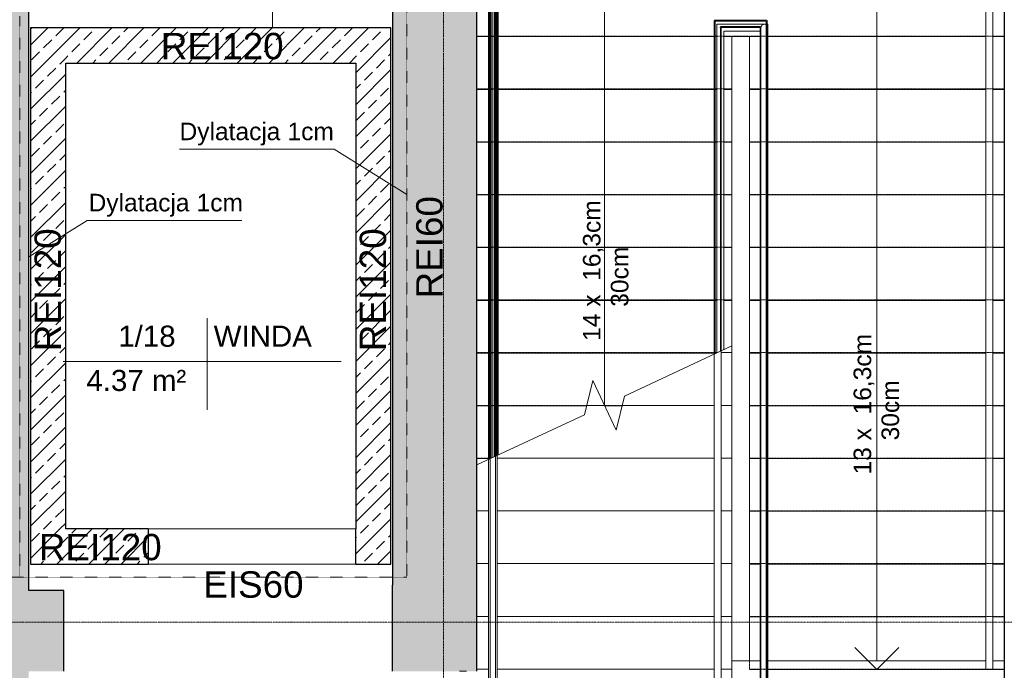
# Model space of a CAD drawing. Header units: inches. Extents: x -112469 to 885939, y -131046 to 286269.
# Tile 72 of 138: x 88894 to 94495, y -105740 to -102039. Entities that reach past the tile are written whole.
import ezdxf

# ---------------------------------------------------------------- set-up
doc = ezdxf.new("R2010")
doc.units = ezdxf.units.IN
doc.header["$MEASUREMENT"] = 0
for name, pattern in [('Aligning Line 1_8_', [0.635, 0.3175, -0.3175]), ('Linia siatki', [0.9925, 0.47, -0.2175, 0.0875, -0.2175]), ('Ponad', [0.396875, 0.238125, -0.15875])]:
    doc.linetypes.add(name, pattern=pattern)
for name, color, linetype, lineweight in [('_IS_CO zasilenie', 1, 'Continuous', 30), ('A-AREA-IDEN', 251, 'Continuous', 9), ('A-DETL', 251, 'Continuous', 9), ('A-DETL-GENF', 254, 'Continuous', 9), ('A-DETL-MEDM', 251, 'Continuous', 25), ('A-DETL-THIN', 251, 'Continuous', 9), ('A-DOOR', 251, 'Continuous', 9), ('A-FLOR', 251, 'Continuous', 9), ('A-FLOR-HRAL', 251, 'Continuous', 9), ('A-FLOR-HRAL-MBND', 251, 'Ponad', 9), ('A-WALL', 251, 'Continuous', 9), ('A-WALL-PATT', 254, 'Continuous', 25), ('G-ANNO-TEXT', 251, 'Continuous', 9), ('S-GRID', 251, 'Continuous', 9), ('S-STRS', 251, 'Continuous', 9), ('S-STRS-ANNO', 251, 'Continuous', 9), ('S-STRS-MBND', 251, 'Ponad', 9)]:
    doc.layers.add(name, color=color, linetype=linetype, lineweight=lineweight)
doc.styles.add('Arial_1', font='arial.ttf', dxfattribs={"height": 12})
doc.styles.add('Arial_2', font='arial.ttf', dxfattribs={"height": 10})
doc.styles.add('Arial_3', font='arial.ttf', dxfattribs={"height": 15})
pattern_1 = [(45, (-149354.02, 88325.72), (-91.23799, 91.23799), []), (45, (-149262.78, 88325.72), (-91.23799, 91.23799), [64.52, -32.26])]

# ---------------------------------------------------------------- blocks, each defined once
blk = doc.blocks.new('Etyk_pom_1_mala - Etyk_pom_1_mala-219433-4_Poziom piętra')
at = {"layer": 'A-AREA-IDEN'}
for p, q in [((-0.0958, 0.1444), (-0.0958, -0.3781)), ((-0.9154, -0.1015), (0.6661, -0.1015))]:
    blk.add_line(p, q, dxfattribs=at)
blk = doc.blocks.new('Typ poręczy górnej - Górna poręcz_wewnętrzny_-V11-4_Poziom piętra')
at = {"layer": 'A-FLOR-HRAL', "linetype": 'Ponad'}
for p, q in [((16502.16, -9005.59), (16506.16, -9005.59)), ((16502.16, -9035.47), (16502.16, -9005.59)), ((16506.16, -9035.47), (16506.16, -9005.59)), ((16502.16, -9035.47), (16506.16, -9035.47)), ((16502.16, -9035.59), (16506.16, -9035.59)), ((16502.16, -9275.76), (16502.16, -9035.59)), ((16506.16, -9273.9), (16506.16, -9035.59))]:
    blk.add_line(p, q, dxfattribs=at)
at = {"layer": 'A-FLOR-HRAL'}
for p, q in [((16506.16, -9273.9), (16502.16, -9275.76)), ((16502.16, -9423.47), (16502.16, -9275.76)), ((16506.16, -9423.47), (16506.16, -9273.9)), ((16502.16, -9423.47), (16506.16, -9423.47))]:
    blk.add_line(p, q, dxfattribs=at)
blk = doc.blocks.new('Poręcz - Poręcz-712949-4_Poziom piętra')
at = {"layer": 'A-FLOR-HRAL-MBND'}
for p, q in [((16502.66, -9005.59), (16505.66, -9005.59)), ((16502.66, -9035.47), (16502.66, -9005.59)), ((16502.66, -9005.59), (16505.66, -9005.59)), ((16502.66, -9035.47), (16502.66, -9005.59)), ((16502.66, -9005.59), (16505.66, -9005.59)), ((16502.66, -9035.47), (16502.66, -9005.59)), ((16502.66, -9005.59), (16505.66, -9005.59)), ((16502.66, -9035.47), (16502.66, -9005.59)), ((16505.66, -9035.47), (16505.66, -9005.59)), ((16505.66, -9035.47), (16505.66, -9005.59)), ((16505.66, -9035.47), (16505.66, -9005.59)), ((16505.66, -9035.47), (16505.66, -9005.59)), ((16502.66, -9035.59), (16502.66, -9035.47)), ((16502.66, -9035.59), (16502.66, -9035.47)), ((16502.66, -9035.59), (16502.66, -9035.47)), ((16502.66, -9035.59), (16502.66, -9035.47)), ((16502.66, -9275.53), (16502.66, -9035.59)), ((16502.66, -9275.53), (16502.66, -9035.59)), ((16502.66, -9275.53), (16502.66, -9035.59)), ((16502.66, -9275.53), (16502.66, -9035.59)), ((16505.66, -9035.59), (16505.66, -9035.47)), ((16505.66, -9035.59), (16505.66, -9035.47)), ((16505.66, -9035.59), (16505.66, -9035.47)), ((16505.66, -9035.59), (16505.66, -9035.47)), ((16505.66, -9274.13), (16505.66, -9035.59)), ((16505.66, -9274.13), (16505.66, -9035.59)), ((16505.66, -9274.13), (16505.66, -9035.59)), ((16505.66, -9274.13), (16505.66, -9035.59))]:
    blk.add_line(p, q, dxfattribs=at)
blk = doc.blocks.new('Typ poręczy górnej - Górna poręcz_wewnętrzny_-V10-4_Poziom piętra')
at = {"layer": 'A-FLOR-HRAL'}
for p, q in [((16788.08, -9005.71), (16784.08, -9005.71)), ((16784.08, -9005.71), (16784.08, -9395.71)), ((16788.08, -9005.71), (16788.08, -9395.71)), ((16788.08, -9395.71), (16784.08, -9395.71))]:
    blk.add_line(p, q, dxfattribs=at)
blk = doc.blocks.new('Typ poręczy górnej - Górna poręcz_wewnętrzny_-712286-4_Poziom piętra')
at = {"layer": 'A-FLOR-HRAL'}
for p, q in [((16784.08, -9005.71), (16784.08, -9036.67)), ((16788.08, -9036.67), (16788.08, -9005.71)), ((16784.08, -9036.67), (16784.08, -9395.71)), ((16788.08, -9395.71), (16788.08, -9036.67))]:
    blk.add_line(p, q, dxfattribs=at)
at = {"layer": 'A-FLOR-HRAL', "flags": 128}
for points in [[(16785.88, -9005.71), (16786.08, -9005.71), (16786.29, -9005.71)], [(16786.29, -9395.71), (16786.08, -9395.71), (16785.88, -9395.71)]]:
    blk.add_lwpolyline(points, dxfattribs=at)
blk = doc.blocks.new('Typ poręczy górnej - Górna poręcz_wewnętrzny_-V9-4_Poziom piętra')
at = {"layer": 'A-FLOR-HRAL'}
for p, q in [((16631.08, -9028.67), (16660.16, -9028.67)), ((16631.08, -9035.71), (16631.08, -9028.67)), ((16660.16, -9028.67), (16660.16, -9395.71)), ((16635.08, -9032.67), (16656.16, -9032.67)), ((16635.08, -9035.71), (16635.08, -9032.67)), ((16656.16, -9032.67), (16656.16, -9395.71)), ((16631.08, -9215.65), (16631.08, -9035.71)), ((16635.08, -9213.78), (16635.08, -9035.71)), ((16656.16, -9395.71), (16656.16, -9426.25)), ((16660.16, -9395.71), (16660.16, -9430.25)), ((16635.62, -9430.25), (16635.62, -9426.25)), ((16656.16, -9426.25), (16635.62, -9426.25)), ((16660.16, -9430.25), (16635.62, -9430.25))]:
    blk.add_line(p, q, dxfattribs=at)
blk = doc.blocks.new('Typ poręczy górnej - Górna poręcz_wewnętrzny_-703303-4_Poziom piętra')
at = {"layer": 'A-FLOR-HRAL'}
for p, q in [((16658.16, -9028.67), (16631.08, -9028.67)), ((16631.08, -9028.67), (16631.08, -9035.21)), ((16631.08, -9035.21), (16631.08, -9215.65)), ((16635.08, -9032.67), (16656.16, -9032.67)), ((16635.08, -9035.21), (16635.08, -9032.67)), ((16635.08, -9213.78), (16635.08, -9035.21)), ((16656.16, -9030.67), (16656.16, -9396.22)), ((16660.16, -9396.22), (16660.16, -9030.67)), ((16656.16, -9396.22), (16656.16, -9426.25)), ((16660.16, -9430.25), (16660.16, -9396.22)), ((16656.16, -9426.25), (16635.62, -9426.25)), ((16635.62, -9428.02), (16635.62, -9428.46)), ((16635.62, -9430.25), (16660.16, -9430.25))]:
    blk.add_line(p, q, dxfattribs=at)
at = {"layer": 'A-FLOR-HRAL', "flags": 128}
for points in [[(16658.16, -9028.67), (16657.64, -9028.74), (16657.16, -9028.94), (16656.75, -9029.26), (16656.43, -9029.67), (16656.23, -9030.16), (16656.16, -9030.67)], [(16656.16, -9030.67), (16656.23, -9030.16), (16656.43, -9029.67), (16656.75, -9029.26), (16657.16, -9028.94), (16657.64, -9028.74), (16658.16, -9028.67), (16658.68, -9028.74), (16659.16, -9028.94), (16659.58, -9029.26)], [(16659.58, -9029.26), (16659.16, -9028.94), (16658.68, -9028.74), (16658.16, -9028.67)]]:
    blk.add_lwpolyline(points, dxfattribs=at)
at = {"layer": 'A-FLOR-HRAL'}
for points, knots in [([(16632.85, -9030.44), (16632.88, -9030.48), (16632.96, -9030.55), (16633.08, -9030.67), (16633.2, -9030.8), (16633.28, -9030.87), (16633.32, -9030.91)], [-0.53727163, -0.53727163, -0.53727163, -0.53727163, -0.52083333, -0.5, -0.47916667, -0.46272837, -0.46272837, -0.46272837, -0.46272837]), ([(16657.93, -9428.02), (16657.96, -9428.06), (16658.04, -9428.13), (16658.16, -9428.25), (16658.28, -9428.37), (16658.35, -9428.44), (16658.37, -9428.46)], [0.46272837, 0.46272837, 0.46272837, 0.46272837, 0.47916667, 0.5, 0.52083333, 0.53328567, 0.53328567, 0.53328567, 0.53328567])]:
    blk.add_open_spline(points, degree=3, knots=knots, dxfattribs=at)
for points in [[(16633.29, -9035.71), (16633.22, -9035.71), (16633.08, -9035.72), (16632.95, -9035.71), (16632.88, -9035.71)], [(16657.96, -9395.72), (16658.03, -9395.72), (16658.16, -9395.71), (16658.3, -9395.72), (16658.37, -9395.72)]]:
    blk.add_open_spline(points, degree=3, dxfattribs=at)
blk = doc.blocks.new('Poręcz - Poręcz-703291-4_Poziom piętra')
at = {"layer": 'A-FLOR-HRAL'}
for p, q in [((16503.66, -9005.71), (16506.66, -9005.71)), ((16503.66, -9035.71), (16503.66, -9005.71)), ((16506.66, -9035.71), (16506.66, -9005.71)), ((16503.66, -9275.06), (16503.66, -9035.71)), ((16506.66, -9273.67), (16506.66, -9035.71))]:
    blk.add_line(p, q, dxfattribs=at)
blk = doc.blocks.new('Typ poręczy górnej - Górna poręcz_wewnętrzny_-V8-4_Poziom piętra')
at = {"layer": 'A-FLOR-HRAL', "linetype": 'Ponad'}
for p, q in [((16501.16, -9005.47), (16505.16, -9005.47)), ((16501.16, -9035.47), (16501.16, -9005.47)), ((16505.16, -9035.47), (16505.16, -9005.47)), ((16501.16, -9276.23), (16501.16, -9035.47)), ((16505.16, -9274.37), (16505.16, -9035.47))]:
    blk.add_line(p, q, dxfattribs=at)
at = {"layer": 'A-FLOR-HRAL'}
for p, q in [((16505.16, -9274.37), (16501.16, -9276.23)), ((16501.16, -9425.47), (16501.16, -9276.23)), ((16505.16, -9425.47), (16505.16, -9274.37)), ((16501.16, -9425.47), (16505.16, -9425.47))]:
    blk.add_line(p, q, dxfattribs=at)
blk = doc.blocks.new('Typ poręczy górnej - Górna poręcz_wewnętrzny_-V7-4_Poziom piętra')
at = {"layer": 'A-FLOR-HRAL', "linetype": 'Ponad'}
for p, q in [((16629.58, -9026.43), (16659.66, -9026.43)), ((16629.58, -9035.47), (16629.58, -9026.43)), ((16659.66, -9026.43), (16659.66, -9395.47)), ((16633.58, -9030.43), (16655.66, -9030.43)), ((16633.58, -9035.47), (16633.58, -9030.43)), ((16655.66, -9030.43), (16655.66, -9395.47)), ((16629.58, -9216.35), (16629.58, -9035.47)), ((16633.58, -9214.48), (16633.58, -9035.47)), ((16484.58, -9396.71), (16488.58, -9396.71)), ((16655.66, -9395.47), (16655.66, -9407.75)), ((16659.66, -9395.47), (16659.66, -9411.75))]:
    blk.add_line(p, q, dxfattribs=at)
at = {"layer": 'A-FLOR-HRAL'}
for p, q in [((16633.58, -9214.48), (16629.58, -9216.35)), ((16633.58, -9425.47), (16633.58, -9214.48)), ((16629.58, -9425.47), (16629.58, -9216.35)), ((16629.58, -9425.47), (16633.58, -9425.47))]:
    blk.add_line(p, q, dxfattribs=at)
blk = doc.blocks.new('Poręcz - Poręcz-702183-4_Poziom piętra')
at = {"layer": 'A-FLOR-HRAL-MBND'}
for p, q in [((16501.66, -9005.47), (16504.66, -9005.47)), ((16501.66, -9035.47), (16501.66, -9005.47)), ((16501.66, -9005.47), (16504.66, -9005.47)), ((16501.66, -9035.47), (16501.66, -9005.47)), ((16501.66, -9005.47), (16504.66, -9005.47)), ((16501.66, -9035.47), (16501.66, -9005.47)), ((16501.66, -9005.47), (16504.66, -9005.47)), ((16501.66, -9035.47), (16501.66, -9005.47)), ((16504.66, -9035.47), (16504.66, -9005.47)), ((16504.66, -9035.47), (16504.66, -9005.47)), ((16504.66, -9035.47), (16504.66, -9005.47)), ((16504.66, -9035.47), (16504.66, -9005.47)), ((16501.66, -9276), (16501.66, -9035.47)), ((16501.66, -9276), (16501.66, -9035.47)), ((16501.66, -9276), (16501.66, -9035.47)), ((16501.66, -9276), (16501.66, -9035.47)), ((16504.66, -9274.6), (16504.66, -9035.47)), ((16504.66, -9274.6), (16504.66, -9035.47)), ((16504.66, -9274.6), (16504.66, -9035.47)), ((16504.66, -9274.6), (16504.66, -9035.47))]:
    blk.add_line(p, q, dxfattribs=at)
blk = doc.blocks.new('Poręcz - Poręcz-702179-4_Poziom piętra')
at = {"layer": 'A-FLOR-HRAL-MBND'}
for p, q in [((16630.08, -9026.93), (16659.16, -9026.93)), ((16630.08, -9035.47), (16630.08, -9026.93)), ((16630.08, -9026.93), (16659.16, -9026.93)), ((16630.08, -9035.47), (16630.08, -9026.93)), ((16630.08, -9026.93), (16659.16, -9026.93)), ((16630.08, -9035.47), (16630.08, -9026.93)), ((16630.08, -9026.93), (16659.16, -9026.93)), ((16630.08, -9035.47), (16630.08, -9026.93)), ((16659.16, -9026.93), (16659.16, -9395.47)), ((16659.16, -9026.93), (16659.16, -9395.47)), ((16659.16, -9026.93), (16659.16, -9395.47)), ((16659.16, -9026.93), (16659.16, -9395.47)), ((16633.08, -9029.93), (16656.16, -9029.93)), ((16633.08, -9035.47), (16633.08, -9029.93)), ((16633.08, -9029.93), (16656.16, -9029.93)), ((16633.08, -9035.47), (16633.08, -9029.93)), ((16633.08, -9029.93), (16656.16, -9029.93)), ((16633.08, -9035.47), (16633.08, -9029.93)), ((16633.08, -9029.93), (16656.16, -9029.93)), ((16633.08, -9035.47), (16633.08, -9029.93)), ((16656.16, -9029.93), (16656.16, -9395.47)), ((16656.16, -9029.93), (16656.16, -9395.47)), ((16656.16, -9029.93), (16656.16, -9395.47)), ((16656.16, -9029.93), (16656.16, -9395.47)), ((16630.08, -9216.11), (16630.08, -9035.47)), ((16630.08, -9216.11), (16630.08, -9035.47)), ((16630.08, -9216.11), (16630.08, -9035.47)), ((16630.08, -9216.11), (16630.08, -9035.47)), ((16633.08, -9214.72), (16633.08, -9035.47)), ((16633.08, -9214.72), (16633.08, -9035.47)), ((16633.08, -9214.72), (16633.08, -9035.47)), ((16633.08, -9214.72), (16633.08, -9035.47)), ((16485.08, -9396.71), (16488.08, -9396.71)), ((16485.08, -9396.71), (16488.08, -9396.71)), ((16485.08, -9396.71), (16488.08, -9396.71)), ((16485.08, -9396.71), (16488.08, -9396.71)), ((16656.16, -9395.47), (16656.16, -9408.25)), ((16656.16, -9395.47), (16656.16, -9408.25)), ((16656.16, -9395.47), (16656.16, -9408.25)), ((16656.16, -9395.47), (16656.16, -9408.25)), ((16659.16, -9395.47), (16659.16, -9411.25)), ((16659.16, -9395.47), (16659.16, -9411.25)), ((16659.16, -9395.47), (16659.16, -9411.25)), ((16659.16, -9395.47), (16659.16, -9411.25))]:
    blk.add_line(p, q, dxfattribs=at)
blk = doc.blocks.new('Otwór drzwiowy - 118x223-651258-4_Poziom piętra')
at = {"layer": 'A-DETL-GENF', "linetype": 'Ponad'}
for p, q in [((58.18, 10), (-59.82, 10)), ((-59.82, -10), (58.18, -10))]:
    blk.add_line(p, q, dxfattribs=at)
at = {"layer": 'A-DETL-MEDM'}
for p, q in [((-59.82, 10), (-59.82, -10)), ((58.18, -10), (58.18, 10))]:
    blk.add_line(p, q, dxfattribs=at)
blk = doc.blocks.new('PIĘTRO')
at = {"layer": 'A-WALL-PATT', "lineweight": 9}
h = blk.add_hatch(color=251, dxfattribs=at)
h.paths.add_polyline_path([(13042.2, -15831.43), (13042.2, -7291.43), (12582.2, -7291.43), (12582.2, -15831.43), (12692.14, -15831.43)])
h.paths.add_polyline_path([(12692.44, -5841.43), (13042.2, -5841.43), (13042.2, 198.57), (12582.2, 198.57), (12582.2, -1965.08), (12588.55, -1965.08), (12588.55, -1985.08), (12582.2, -1985.08), (12582.2, -2105.08), (12588.55, -2105.08), (12588.55, -2125.08), (12582.2, -2125.08), (12582.2, -5841.43), (12641.41, -5841.43)])
for points in [[(15592.2, -5641.43), (15592.2, -431.43), (15112.2, -431.43), (15112.2, -5641.43), (15531.23, -5641.43)], [(13242.2, -5641.43), (13242.2, -5181.43), (13042.2, -5181.43), (13042.2, -5641.43)]]:
    blk.add_hatch(color=251, dxfattribs=at).paths.add_polyline_path(points)
h = blk.add_hatch(dxfattribs=at)
h.set_pattern_fill('FP_1', color=251, scale=10, style=0, pattern_type=2)
h.set_pattern_definition(pattern_1)
h.paths.add_polyline_path([(13052.2, -4831.43), (13252.2, -4831.43), (13252.2, -1981.43), (13052.2, -1981.43), (13052.2, -2768.94)])
h = blk.add_hatch(dxfattribs=at)
h.set_pattern_fill('FP_1', color=251, scale=10, style=0, pattern_type=2)
h.set_pattern_definition(pattern_1)
h.paths.add_polyline_path([(13252.2, -2181.43), (14902.2, -2181.43), (14902.2, -1981.43), (13252.2, -1981.43)])
h = blk.add_hatch(dxfattribs=at)
h.set_pattern_fill('FP_1', color=251, scale=10, style=0, pattern_type=2)
h.set_pattern_definition(pattern_1)
h.paths.add_polyline_path([(15102.2, -5031.43), (15102.2, -1981.43), (14902.2, -1981.43), (14902.2, -5031.43)])
h = blk.add_hatch(dxfattribs=at)
h.set_pattern_fill('FP_1', color=251, scale=10, style=0, pattern_type=2)
h.set_pattern_definition(pattern_1)
h.paths.add_polyline_path([(13722.2, -5031.43), (13722.2, -4831.43), (13052.2, -4831.43), (13052.2, -5031.43)])
at = {"layer": 'A-DETL', "color": 251, "linetype": 'Aligning Line 1_8_', "lineweight": 18}
for p, q in [((15192.2, 258.16), (15192.2, -5106.43)), ((12992.2, -1915.08), (12992.2, -5106.43)), ((15192.2, -5106.43), (12514.35, -5106.43))]:
    blk.add_line(p, q, dxfattribs=at)
at = {"layer": 'A-DETL-MEDM', "color": 251}
blk.add_line((15112.2, -5641.43), (15112.2, -5151.43), dxfattribs=at)
at = {"layer": 'A-DETL-THIN', "color": 251}
for p, q in [((14427.97, -1777), (14427.97, -1981.43)), ((14779.56, -2671.41), (13899.56, -2671.41)), ((14779.56, -2671.41), (15192.2, -2929.26)), ((13374.84, -3076.41), (13042.2, -3284.27)), ((13374.84, -3076.41), (14254.84, -3076.41))]:
    blk.add_line(p, q, dxfattribs=at)
at = {"layer": 'A-FLOR', "color": 251}
for p, q in [((17207.6, -5581.43), (17042.2, -5581.43)), ((18486.8, -5581.43), (17247.6, -5581.43)), ((18592.2, -5581.43), (18526.8, -5581.43))]:
    blk.add_line(p, q, dxfattribs=at)
at = {"layer": 'A-WALL', "color": 251, "lineweight": 25}
for p, q in [((13042.2, -5181.43), (13042.2, -431.43)), ((15112.2, -431.43), (15112.2, -5151.43)), ((15592.2, -5641.43), (15592.2, -431.43)), ((18592.2, -431.43), (18592.2, -5971.43)), ((15102.2, -1981.43), (13052.2, -1981.43)), ((13052.2, -1981.43), (13052.2, -5031.43)), ((15102.2, -5031.43), (15102.2, -1981.43)), ((13252.2, -2181.43), (14902.2, -2181.43)), ((13252.2, -4831.43), (13252.2, -2181.43)), ((14902.2, -2181.43), (14902.2, -4831.43)), ((13722.2, -4831.43), (13252.2, -4831.43)), ((13052.2, -5031.43), (13722.2, -5031.43)), ((14902.2, -5031.43), (15102.2, -5031.43)), ((13242.2, -5181.43), (13042.2, -5181.43)), ((13242.2, -5641.43), (13242.2, -5181.43))]:
    blk.add_line(p, q, dxfattribs=at)
at = {"layer": 'S-GRID', "color": 251, "linetype": 'Linia siatki'}
for p, q in [((15402.2, 3814.58), (15402.2, -22310.93)), ((-1420.75, -5361.43), (33508.1, -5361.43))]:
    blk.add_line(p, q, dxfattribs=at)
at = {"layer": 'S-STRS', "color": 251, "linetype": 'Ponad'}
for p, q in [((15592.2, -2031.43), (15682.6, -2031.43)), ((15712.6, -2031.43), (16956.8, -2031.43)), ((16996.8, -2031.43), (17042.2, -2031.43)), ((17207.6, -2031.43), (17142.2, -2031.43)), ((18486.8, -2031.43), (17247.6, -2031.43)), ((18592.2, -2031.43), (18526.8, -2031.43)), ((15592.2, -2331.43), (15682.6, -2331.43)), ((15712.6, -2331.43), (16956.8, -2331.43)), ((16996.8, -2331.43), (17042.2, -2331.43)), ((17207.6, -2331.43), (17142.2, -2331.43)), ((18486.8, -2331.43), (17247.6, -2331.43)), ((18592.2, -2331.43), (18526.8, -2331.43)), ((15592.2, -2631.43), (15682.6, -2631.43)), ((15712.6, -2631.43), (16956.8, -2631.43)), ((16996.8, -2631.43), (17042.2, -2631.43)), ((17207.6, -2631.43), (17142.2, -2631.43)), ((18486.8, -2631.43), (17247.6, -2631.43)), ((18592.2, -2631.43), (18526.8, -2631.43)), ((15592.2, -2931.43), (15682.6, -2931.43)), ((15712.6, -2931.43), (16956.8, -2931.43)), ((16996.8, -2931.43), (17042.2, -2931.43)), ((17207.6, -2931.43), (17142.2, -2931.43)), ((18486.8, -2931.43), (17247.6, -2931.43)), ((18592.2, -2931.43), (18526.8, -2931.43)), ((15592.2, -3231.43), (15682.6, -3231.43)), ((15712.6, -3231.43), (16956.8, -3231.43)), ((16996.8, -3231.43), (17042.2, -3231.43)), ((17207.6, -3231.43), (17142.2, -3231.43)), ((18486.8, -3231.43), (17247.6, -3231.43)), ((18592.2, -3231.43), (18526.8, -3231.43)), ((15592.2, -3531.43), (15682.6, -3531.43)), ((15712.6, -3531.43), (16956.8, -3531.43)), ((16996.8, -3531.43), (17042.2, -3531.43)), ((17207.6, -3531.43), (17142.2, -3531.43)), ((18486.8, -3531.43), (17247.6, -3531.43)), ((18592.2, -3531.43), (18526.8, -3531.43)), ((15592.2, -3831.43), (15682.6, -3831.43)), ((15712.6, -3831.43), (16955.36, -3831.43)), ((16981.8, -3829.01), (17042.2, -3829.01)), ((17207.6, -3831.43), (17142.2, -3831.43)), ((18486.8, -3831.43), (17247.6, -3831.43)), ((18592.2, -3831.43), (18526.8, -3831.43)), ((15592.2, -4131.43), (15682.6, -4131.43)), ((15712.6, -4131.43), (16216.16, -4131.43)), ((16216.75, -4129.01), (16317.2, -4129.01)), ((16318.33, -4131.43), (16417.06, -4131.43)), ((16417.65, -4129.01), (16941.8, -4129.01)), ((16981.8, -4129.01), (17042.2, -4129.01)), ((17207.6, -4131.43), (17142.2, -4131.43)), ((18486.8, -4131.43), (17247.6, -4131.43)), ((18592.2, -4131.43), (18526.8, -4131.43)), ((15592.2, -4431.43), (15668.65, -4431.43)), ((15707.6, -4429.01), (16941.8, -4429.01)), ((16981.8, -4429.01), (17042.2, -4429.01)), ((17207.6, -4431.43), (17142.2, -4431.43)), ((18486.8, -4431.43), (17247.6, -4431.43)), ((18592.2, -4431.43), (18526.8, -4431.43)), ((15592.2, -4729.01), (15657.6, -4729.01)), ((15707.6, -4729.01), (16941.8, -4729.01)), ((16981.8, -4729.01), (17042.2, -4729.01)), ((17207.6, -4731.43), (17142.2, -4731.43)), ((18486.8, -4731.43), (17247.6, -4731.43)), ((18592.2, -4731.43), (18526.8, -4731.43)), ((15592.2, -5029.01), (15657.6, -5029.01)), ((15707.6, -5029.01), (16941.8, -5029.01)), ((16981.8, -5029.01), (17042.2, -5029.01)), ((17207.6, -5031.43), (17142.2, -5031.43)), ((18486.8, -5031.43), (17247.6, -5031.43)), ((18592.2, -5031.43), (18526.8, -5031.43)), ((15592.2, -5329.01), (15657.6, -5329.01)), ((15707.6, -5329.01), (16941.8, -5329.01)), ((16981.8, -5329.01), (17042.2, -5329.01)), ((17207.6, -5331.43), (17142.2, -5331.43)), ((18486.8, -5331.43), (17247.6, -5331.43)), ((18592.2, -5331.43), (18526.8, -5331.43)), ((15592.2, -5629.01), (15657.6, -5629.01)), ((15707.6, -5629.01), (16941.8, -5629.01)), ((16981.8, -5629.01), (17042.2, -5629.01))]:
    blk.add_line(p, q, dxfattribs=at)
at = {"layer": 'S-STRS', "color": 251}
for p, q in [((15592.2, -2031.43), (15682.6, -2031.43)), ((15712.6, -2031.43), (16956.8, -2031.43)), ((16996.8, -2031.43), (17042.2, -2031.43)), ((17042.2, -2331.43), (17042.2, -2031.43)), ((17042.2, -2031.43), (17142.2, -2031.43)), ((17142.2, -2031.43), (17142.2, -2331.43)), ((17207.6, -2031.43), (17142.2, -2031.43)), ((18486.8, -2031.43), (17247.6, -2031.43)), ((18592.2, -2031.43), (18526.8, -2031.43)), ((15592.2, -2331.43), (15682.6, -2331.43)), ((15712.6, -2331.43), (16956.8, -2331.43)), ((16996.8, -2331.43), (17042.2, -2331.43)), ((17042.2, -2631.43), (17042.2, -2331.43)), ((17207.6, -2331.43), (17142.2, -2331.43)), ((17142.2, -2331.43), (17142.2, -2631.43)), ((18486.8, -2331.43), (17247.6, -2331.43)), ((18592.2, -2331.43), (18526.8, -2331.43)), ((15592.2, -2631.43), (15682.6, -2631.43)), ((15712.6, -2631.43), (16956.8, -2631.43)), ((16996.8, -2631.43), (17042.2, -2631.43)), ((17042.2, -2931.43), (17042.2, -2631.43)), ((17207.6, -2631.43), (17142.2, -2631.43)), ((17142.2, -2631.43), (17142.2, -2931.43)), ((18486.8, -2631.43), (17247.6, -2631.43)), ((18592.2, -2631.43), (18526.8, -2631.43)), ((15592.2, -2931.43), (15682.6, -2931.43)), ((15712.6, -2931.43), (16956.8, -2931.43)), ((16996.8, -2931.43), (17042.2, -2931.43)), ((17042.2, -3231.43), (17042.2, -2931.43)), ((17207.6, -2931.43), (17142.2, -2931.43)), ((17142.2, -2931.43), (17142.2, -3231.43)), ((18486.8, -2931.43), (17247.6, -2931.43)), ((18592.2, -2931.43), (18526.8, -2931.43)), ((15592.2, -3231.43), (15682.6, -3231.43)), ((15712.6, -3231.43), (16956.8, -3231.43)), ((16996.8, -3231.43), (17042.2, -3231.43)), ((17042.2, -3531.43), (17042.2, -3231.43)), ((17207.6, -3231.43), (17142.2, -3231.43)), ((17142.2, -3231.43), (17142.2, -3531.43)), ((18486.8, -3231.43), (17247.6, -3231.43)), ((18592.2, -3231.43), (18526.8, -3231.43)), ((15592.2, -3531.43), (15682.6, -3531.43)), ((15712.6, -3531.43), (16956.8, -3531.43)), ((16996.8, -3531.43), (17042.2, -3531.43)), ((17042.2, -3790.93), (17042.2, -3531.43)), ((17207.6, -3531.43), (17142.2, -3531.43)), ((17142.2, -3531.43), (17142.2, -3831.43)), ((18486.8, -3531.43), (17247.6, -3531.43)), ((18592.2, -3531.43), (18526.8, -3531.43)), ((17042.2, -3829.01), (17042.2, -3790.93)), ((15592.2, -3831.43), (15682.6, -3831.43)), ((15712.6, -3831.43), (16955.36, -3831.43)), ((16981.8, -3829.01), (17042.2, -3829.01)), ((17042.2, -4129.01), (17042.2, -3829.01)), ((17207.6, -3831.43), (17142.2, -3831.43)), ((17142.2, -3831.43), (17142.2, -4131.43)), ((18486.8, -3831.43), (17247.6, -3831.43)), ((18592.2, -3831.43), (18526.8, -3831.43)), ((15592.2, -4131.43), (15682.6, -4131.43)), ((15712.6, -4131.43), (16216.16, -4131.43)), ((16216.75, -4129.01), (16317.2, -4129.01)), ((16318.33, -4131.43), (16417.06, -4131.43)), ((16417.65, -4129.01), (16941.8, -4129.01)), ((16981.8, -4129.01), (17042.2, -4129.01)), ((17042.2, -4429.01), (17042.2, -4129.01)), ((17207.6, -4131.43), (17142.2, -4131.43)), ((17142.2, -4131.43), (17142.2, -4431.43)), ((18486.8, -4131.43), (17247.6, -4131.43)), ((18592.2, -4131.43), (18526.8, -4131.43)), ((15592.2, -4431.43), (15668.65, -4431.43)), ((15707.6, -4429.01), (16941.8, -4429.01)), ((16981.8, -4429.01), (17042.2, -4429.01)), ((17042.2, -4729.01), (17042.2, -4429.01)), ((17207.6, -4431.43), (17142.2, -4431.43)), ((17142.2, -4431.43), (17142.2, -4731.43)), ((18486.8, -4431.43), (17247.6, -4431.43)), ((18592.2, -4431.43), (18526.8, -4431.43)), ((15592.2, -4729.01), (15657.6, -4729.01)), ((15707.6, -4729.01), (16941.8, -4729.01)), ((16981.8, -4729.01), (17042.2, -4729.01)), ((17042.2, -5029.01), (17042.2, -4729.01)), ((17207.6, -4731.43), (17142.2, -4731.43)), ((17142.2, -4731.43), (17142.2, -5031.43)), ((18486.8, -4731.43), (17247.6, -4731.43)), ((18592.2, -4731.43), (18526.8, -4731.43)), ((15592.2, -5029.01), (15657.6, -5029.01)), ((15707.6, -5029.01), (16941.8, -5029.01)), ((16981.8, -5029.01), (17042.2, -5029.01)), ((17042.2, -5329.01), (17042.2, -5029.01)), ((17207.6, -5031.43), (17142.2, -5031.43)), ((17142.2, -5031.43), (17142.2, -5331.43)), ((18486.8, -5031.43), (17247.6, -5031.43)), ((18592.2, -5031.43), (18526.8, -5031.43)), ((15592.2, -5329.01), (15657.6, -5329.01)), ((15707.6, -5329.01), (16941.8, -5329.01)), ((16981.8, -5329.01), (17042.2, -5329.01)), ((17042.2, -5629.01), (17042.2, -5329.01)), ((17207.6, -5331.43), (17142.2, -5331.43)), ((17142.2, -5331.43), (17142.2, -5581.43)), ((18486.8, -5331.43), (17247.6, -5331.43)), ((18592.2, -5331.43), (18526.8, -5331.43)), ((15592.2, -5629.01), (15657.6, -5629.01)), ((15707.6, -5629.01), (16941.8, -5629.01)), ((16981.8, -5629.01), (17042.2, -5629.01)), ((17042.2, -5929.01), (17042.2, -5629.01)), ((17207.6, -5631.43), (17142.2, -5631.43)), ((18486.8, -5631.43), (17247.6, -5631.43)), ((18592.2, -5631.43), (18526.8, -5631.43))]:
    blk.add_line(p, q, dxfattribs=at)
at = {"layer": 'S-STRS-ANNO', "color": 251}
for p, q in [((16317.2, -2031.43), (16317.2, -1231.43)), ((17867.2, -1231.43), (17867.2, -2031.43)), ((16317.2, -2331.43), (16317.2, -2031.43)), ((17867.2, -2031.43), (17867.2, -2331.43)), ((16317.2, -2631.43), (16317.2, -2331.43)), ((17867.2, -2331.43), (17867.2, -2631.43)), ((16317.2, -2931.43), (16317.2, -2631.43)), ((17867.2, -2631.43), (17867.2, -2931.43)), ((16317.2, -3231.43), (16317.2, -2931.43)), ((17867.2, -2931.43), (17867.2, -3231.43)), ((16317.2, -3531.43), (16317.2, -3231.43)), ((17867.2, -3231.43), (17867.2, -3531.43)), ((16317.2, -3831.43), (16317.2, -3531.43)), ((17867.2, -3531.43), (17867.2, -3831.43)), ((16317.2, -4129.01), (16317.2, -3831.43)), ((17867.2, -3831.43), (17867.2, -4131.43)), ((17867.2, -4131.43), (17867.2, -4431.43)), ((17867.2, -4431.43), (17867.2, -4731.43)), ((17867.2, -4731.43), (17867.2, -5031.43)), ((17867.2, -5031.43), (17867.2, -5331.43)), ((17867.2, -5331.43), (17867.2, -5581.43)), ((17867.2, -5631.43), (17742.2, -5506.43)), ((17867.2, -5631.43), (17992.2, -5506.43))]:
    blk.add_line(p, q, dxfattribs=at)
at = {"layer": 'S-STRS-MBND', "color": 251}
for p, q in [((15592.2, -429.01), (15592.2, -2029.01)), ((18592.2, -2029.01), (18592.2, -429.01)), ((15592.2, -2029.01), (17042.2, -2029.01)), ((15592.2, -4039.82), (15592.2, -2029.01)), ((15592.2, -2029.01), (17042.2, -2029.01)), ((17042.2, -3790.93), (17042.2, -2029.01)), ((17042.2, -2029.01), (17142.2, -2029.01)), ((18592.2, -2029.01), (17142.2, -2029.01)), ((17142.2, -2029.01), (17142.2, -5629.01)), ((18592.2, -2029.01), (17142.2, -2029.01)), ((18592.2, -2029.01), (18592.2, -5629.01)), ((15592.2, -2329.01), (17042.2, -2329.01)), ((15592.2, -2329.01), (17042.2, -2329.01)), ((18592.2, -2329.01), (17142.2, -2329.01)), ((18592.2, -2329.01), (17142.2, -2329.01)), ((15592.2, -2629.01), (17042.2, -2629.01)), ((15592.2, -2629.01), (17042.2, -2629.01)), ((18592.2, -2629.01), (17142.2, -2629.01)), ((18592.2, -2629.01), (17142.2, -2629.01)), ((15592.2, -2929.01), (17042.2, -2929.01)), ((15592.2, -2929.01), (17042.2, -2929.01)), ((18592.2, -2929.01), (17142.2, -2929.01)), ((18592.2, -2929.01), (17142.2, -2929.01)), ((15592.2, -3229.01), (17042.2, -3229.01)), ((15592.2, -3229.01), (17042.2, -3229.01)), ((18592.2, -3229.01), (17142.2, -3229.01)), ((18592.2, -3229.01), (17142.2, -3229.01)), ((15592.2, -3529.01), (17042.2, -3529.01)), ((15592.2, -3529.01), (17042.2, -3529.01)), ((18592.2, -3529.01), (17142.2, -3529.01)), ((18592.2, -3529.01), (17142.2, -3529.01)), ((15592.2, -3829.01), (16960.55, -3829.01)), ((15592.2, -3829.01), (16960.55, -3829.01)), ((18592.2, -3829.01), (17142.2, -3829.01)), ((18592.2, -3829.01), (17142.2, -3829.01)), ((15592.2, -4129.01), (16216.75, -4129.01)), ((15592.2, -4129.01), (16216.75, -4129.01)), ((16317.2, -4129.01), (16417.65, -4129.01)), ((16317.2, -4129.01), (16417.65, -4129.01)), ((18592.2, -4129.01), (17142.2, -4129.01)), ((18592.2, -4129.01), (17142.2, -4129.01)), ((15592.2, -4429.01), (15673.85, -4429.01)), ((15592.2, -4429.01), (15673.85, -4429.01)), ((18592.2, -4429.01), (17142.2, -4429.01)), ((18592.2, -4429.01), (17142.2, -4429.01)), ((18592.2, -4729.01), (17142.2, -4729.01)), ((18592.2, -4729.01), (17142.2, -4729.01)), ((18592.2, -5029.01), (17142.2, -5029.01)), ((18592.2, -5029.01), (17142.2, -5029.01)), ((18592.2, -5329.01), (17142.2, -5329.01)), ((18592.2, -5329.01), (17142.2, -5329.01)), ((18592.2, -5629.01), (17142.2, -5629.01))]:
    blk.add_line(p, q, dxfattribs=at)
at = {"layer": 'S-STRS-MBND', "color": 251, "linetype": 'Continuous'}
for p, q in [((17042.2, -3790.93), (16430.49, -4076.18)), ((16251.17, -3987.4), (16203.91, -4181.83)), ((16383.23, -4270.62), (16251.17, -3987.4)), ((16430.49, -4076.18), (16383.23, -4270.62)), ((16203.91, -4181.83), (15592.2, -4467.08))]:
    blk.add_line(p, q, dxfattribs=at)
at = {"layer": 'A-AREA-IDEN', "color": 251, "xscale": 999.9999999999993, "yscale": 999.9999999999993, "zscale": 999.9999999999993}
blk.add_blockref('Etyk_pom_1_mala - Etyk_pom_1_mala-219433-4_Poziom piętra', (14153.25, -3776.95), dxfattribs=at)
at = {"layer": 'A-DOOR', "color": 251, "xscale": 10, "yscale": 10, "zscale": 10}
blk.add_blockref('Otwór drzwiowy - 118x223-651258-4_Poziom piętra', (14320.39, -4931.43), dxfattribs=at)
at = {"layer": 'A-FLOR-HRAL', "color": 251, "xscale": 10, "yscale": 10, "zscale": 10}
for name in ['Typ poręczy górnej - Górna poręcz_wewnętrzny_-V8-4_Poziom piętra', 'Poręcz - Poręcz-702183-4_Poziom piętra', 'Typ poręczy górnej - Górna poręcz_wewnętrzny_-V11-4_Poziom piętra', 'Poręcz - Poręcz-712949-4_Poziom piętra', 'Poręcz - Poręcz-703291-4_Poziom piętra', 'Typ poręczy górnej - Górna poręcz_wewnętrzny_-V10-4_Poziom piętra', 'Typ poręczy górnej - Górna poręcz_wewnętrzny_-712286-4_Poziom piętra', 'Typ poręczy górnej - Górna poręcz_wewnętrzny_-V7-4_Poziom piętra', 'Poręcz - Poręcz-702179-4_Poziom piętra', 'Typ poręczy górnej - Górna poręcz_wewnętrzny_-V9-4_Poziom piętra', 'Typ poręczy górnej - Górna poręcz_wewnętrzny_-703303-4_Poziom piętra']:
    blk.add_blockref(name, (-149354.02, 88325.72), dxfattribs=at)
at = {"layer": 'A-AREA-IDEN', "color": 251, "char_height": 120, "attachment_point": 1, "style": 'Arial_1'}
for s, insert, width in [('1/18', (13551.34, -3675.23), 424.8944), ('WINDA', (14094.12, -3675.23), 745.5694), ('4.37 m²', (13369.98, -3926.94), 737.5525)]:
    blk.add_mtext(s, dxfattribs=dict(at, insert=insert, width=width))
at = {"layer": 'G-ANNO-TEXT', "color": 251, "attachment_point": 1}
for s, insert, char_height, width, style in [('REI120', (13793.37, -2010.1), 150, 857.8056, 'Arial_3'), ('Dylatacj', (13899.78, -2520.42), 100, 601.2656, 'Arial_2'), (' 1cm', (14475.25, -2520.42), 100, 360.7594, 'Arial_2'), ('\\fArial|b0|i0|c238|p34|;a', (14395.87, -2520.42), 100, 96.2025, 'Arial_2'), ('Dylatacj', (13382.49, -2925.42), 100, 601.2656, 'Arial_2'), ('\\fArial|b0|i0|c238|p34|;a', (13878.58, -2925.42), 100, 96.2025, 'Arial_2'), (' 1cm', (13957.95, -2925.42), 100, 360.7594, 'Arial_2'), ('REI120', (13099.59, -4859.67), 150, 857.8056, 'Arial_3'), ('EIS60', (14034.88, -5072.6), 150, 697.4681, 'Arial_3')]:
    blk.add_mtext(s, dxfattribs=dict(at, insert=insert, char_height=char_height, width=width, style=style))
at = {"layer": 'G-ANNO-TEXT', "color": 251, "attachment_point": 1, "rotation": 90}
for s, insert, char_height, width, style in [('REI60', (15246.36, -3520.63), 150, 713.5019, 'Arial_3'), ('14 x  16,3cm', (16194.76, -3762.01), 100, 970.0419, 'Arial_2'), ('REI120', (13075.03, -3820.63), 150, 857.8056, 'Arial_3'), ('REI120', (14925.03, -3820.63), 150, 857.8056, 'Arial_3'), ('     30cm', (16353.51, -3762.01), 100, 649.3669, 'Arial_2'), ('13 x  16,3cm', (17734.76, -4522.01), 100, 970.0419, 'Arial_2'), ('     30cm', (17893.51, -4522.01), 100, 649.3669, 'Arial_2')]:
    blk.add_mtext(s, dxfattribs=dict(at, insert=insert, char_height=char_height, width=width, style=style))

msp = doc.modelspace()

# ---------------------------------------------------------------- block references
at = {"layer": '_IS_CO zasilenie', "ltscale": 10}
msp.add_blockref('PIĘTRO', (75903.1, -100104.2), dxfattribs=at)

doc.saveas('drawing.dxf')
